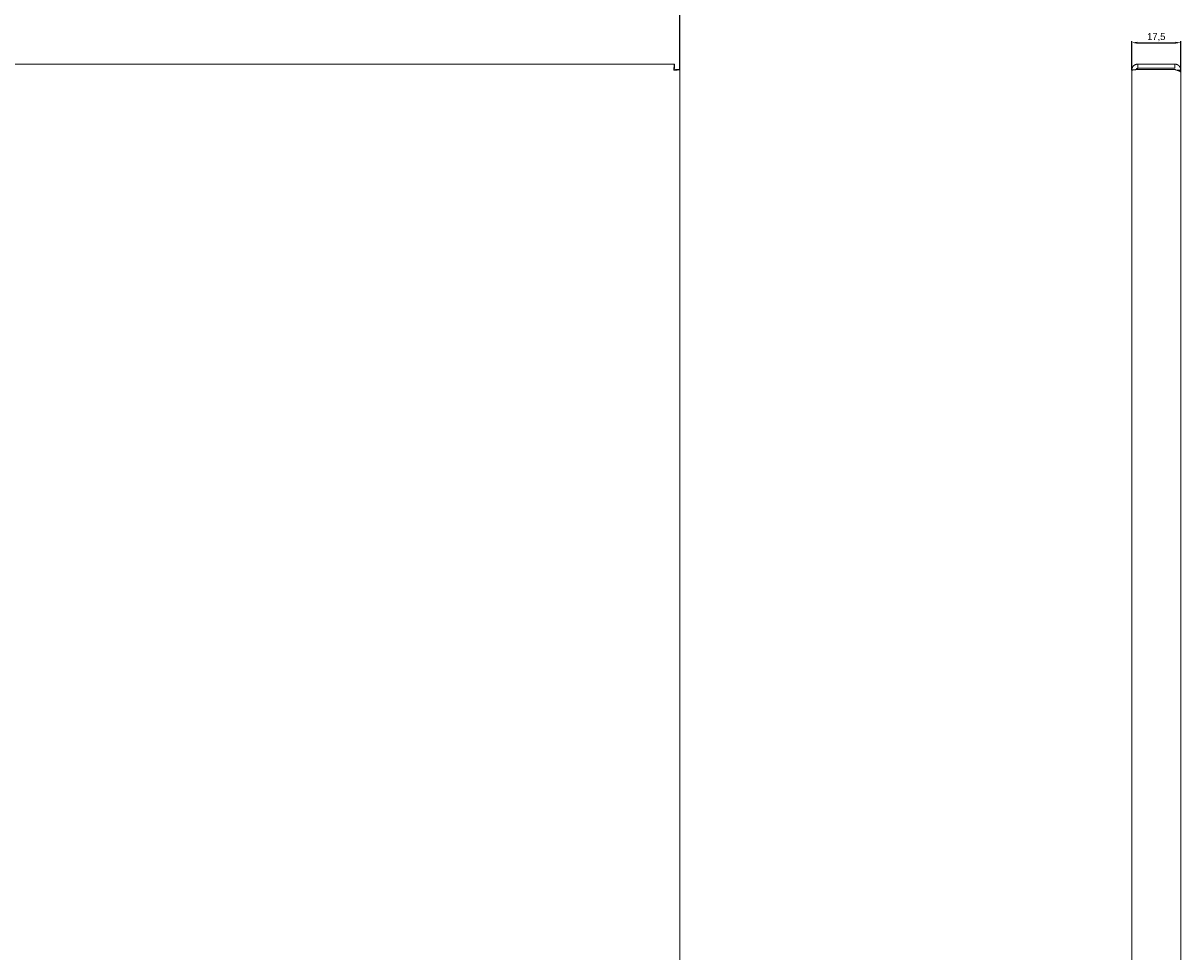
# Model space of a CAD drawing. Header units: millimetres. Extents: x 7284 to 21933, y -3393 to -31.
# Tile 56 of 60: x 15793 to 16205, y -2067 to -1736. Entities that reach past the tile are written whole.
import ezdxf

# ---------------------------------------------------------------- set-up
doc = ezdxf.new("R2010")
doc.units = ezdxf.units.MM
doc.header["$PDSIZE"] = -1
doc.layers.add('60', color=7, linetype='Continuous', true_color=0xffffff)
doc.layers.add('dim', color=84, linetype='Continuous', lineweight=9)
doc.dimstyles.new('ISO-25', dxfattribs={"dimtxt": 2.5, "dimasz": 2.5, "dimexe": 1.25, "dimexo": 0.625, "dimtad": 1, "dimtxsty": 'Standard', "dimcen": 2.5, "dimadec": 0, "dimazin": 0, "dimtfac": 1, "dimtmove": 0, "dimatfit": 3, "dimfxl": 1, "dimarcsym": 0})

# ---------------------------------------------------------------- blocks, each defined once
blk = doc.blocks.new('*D81')
at = {"layer": 'Defpoints', "color": 0, "transparency": 16777216}
for p in [(16026.46, -1719.76), (15475.96, -1752.73), (16026.46, -1752.73)]:
    blk.add_point(p, dxfattribs=at)
at = {"layer": 'dim', "color": 0, "linetype": 'Continuous', "lineweight": -2, "transparency": 16777216}
for p, q in [((15475.96, -1752.73), (15475.96, -1719.26)), ((15477.96, -1719.76), (16024.46, -1719.76)), ((16026.46, -1752.73), (16026.46, -1719.26))]:
    blk.add_line(p, q, dxfattribs=at)
at = {"layer": 'dim', "color": 0, "transparency": 16777216}
for points in [[(15477.96, -1719.42), (15477.96, -1720.09), (15475.96, -1719.76)], [(16024.46, -1719.42), (16024.46, -1720.09), (16026.46, -1719.76)]]:
    blk.add_solid(points, dxfattribs=at)
at = {"layer": 'dim', "color": 0, "transparency": 16777216, "insert": (15751.21, -1717.8), "char_height": 2.5, "attachment_point": 5}
blk.add_mtext('550,5', dxfattribs=at)
blk = doc.blocks.new('*D82')
at = {"layer": 'Defpoints', "color": 0, "transparency": 16777216}
for p in [(16204.79, -1743.2), (16187.29, -1753.02), (16204.79, -1753.73)]:
    blk.add_point(p, dxfattribs=at)
at = {"layer": 'dim', "color": 0, "linetype": 'Continuous', "lineweight": -2, "transparency": 16777216}
for p, q in [((16187.29, -1753.02), (16187.29, -1742.71)), ((16189.29, -1743.2), (16202.79, -1743.2)), ((16204.79, -1753.73), (16204.79, -1742.71))]:
    blk.add_line(p, q, dxfattribs=at)
at = {"layer": 'dim', "color": 0, "transparency": 16777216}
for points in [[(16189.29, -1742.87), (16189.29, -1743.54), (16187.29, -1743.2)], [(16202.79, -1742.87), (16202.79, -1743.54), (16204.79, -1743.2)]]:
    blk.add_solid(points, dxfattribs=at)
at = {"layer": 'dim', "color": 0, "transparency": 16777216, "insert": (16196.04, -1741.25), "char_height": 2.5, "attachment_point": 5}
blk.add_mtext('17,5', dxfattribs=at)

msp = doc.modelspace()

# ---------------------------------------------------------------- linework, layer by layer
at = {"layer": '60', "color": 7, "linetype": 'Continuous', "lineweight": 18}
for p, q in [((16024.551, -1750.824), (15477.865, -1750.824)), ((16024.551, -1750.824), (16024.551, -1752.324)), ((16189.49, -1750.824), (16202.59, -1750.824)), ((16189.49, -1750.824), (16189.49, -1752.324)), ((16202.59, -1750.824), (16202.59, -1752.324)), ((16026.458, -1752.731), (16024.958, -1752.731)), ((16026.458, -2729.217), (16026.458, -1752.731)), ((16187.29, -2728.924), (16187.29, -1753.024)), ((16189.49, -1752.324), (16202.59, -1752.324)), ((16202.59, -1752.731), (16189.49, -1752.731)), ((16203.563, -1753.024), (16204.79, -1753.024)), ((16204.79, -1753.731), (16204.79, -1753.024)), ((16204.79, -2728.217), (16204.79, -1753.731))]:
    msp.add_line(p, q, dxfattribs=at)
at = {"layer": '60', "color": 7, "linetype": 'Continuous', "lineweight": 13}
for p, q in [((16026.458, -2729.216), (16026.458, -1752.732)), ((16187.29, -1753.023), (16187.29, -2728.925))]:
    msp.add_line(p, q, dxfattribs=at)
at = {"layer": '60', "color": 7, "linetype": 'Continuous', "lineweight": 18}
for points, knots in [([(16024.551, -1750.824), (16024.545, -1750.824), (16024.533, -1750.831), (16024.52, -1750.852), (16024.511, -1750.873), (16024.508, -1750.881), (16024.502, -1750.899), (16024.499, -1750.909), (16024.49, -1750.94), (16024.478, -1750.988), (16024.466, -1751.05), (16024.456, -1751.1), (16024.453, -1751.118), (16024.449, -1751.146), (16024.447, -1751.156), (16024.444, -1751.175), (16024.443, -1751.185), (16024.429, -1751.275), (16024.417, -1751.366), (16024.398, -1751.519), (16024.392, -1751.572), (16024.383, -1751.656), (16024.38, -1751.685), (16024.374, -1751.743), (16024.371, -1751.772), (16024.356, -1751.922), (16024.344, -1752.048), (16024.328, -1752.215), (16024.325, -1752.249), (16024.319, -1752.317), (16024.316, -1752.352), (16024.307, -1752.455), (16024.295, -1752.595), (16024.276, -1752.807), (16024.264, -1752.951), (16024.258, -1753.024)], [0, 0, 0, 0, 0.0625, 0.125, 0.125, 0.15625, 0.15625, 0.1875, 0.1875, 0.25, 0.3125, 0.3125, 0.34375, 0.34375, 0.359375, 0.359375, 0.375, 0.375, 0.5, 0.5, 0.5625, 0.5625, 0.59375, 0.59375, 0.625, 0.625, 0.75, 0.75, 0.78125, 0.78125, 0.8125, 0.8125, 0.875, 0.9375, 1, 1, 1, 1]), ([(16189.49, -1750.824), (16189.418, -1750.824), (16189.275, -1750.831), (16189.132, -1750.852), (16189.025, -1750.873), (16188.99, -1750.881), (16188.92, -1750.899), (16188.885, -1750.909), (16188.782, -1750.94), (16188.647, -1750.988), (16188.517, -1751.05), (16188.422, -1751.1), (16188.39, -1751.118), (16188.343, -1751.146), (16188.328, -1751.156), (16188.297, -1751.175), (16188.282, -1751.185), (16188.147, -1751.275), (16188.036, -1751.366), (16187.884, -1751.519), (16187.835, -1751.572), (16187.766, -1751.656), (16187.744, -1751.685), (16187.701, -1751.743), (16187.68, -1751.772), (16187.58, -1751.922), (16187.513, -1752.048), (16187.443, -1752.215), (16187.43, -1752.249), (16187.406, -1752.317), (16187.395, -1752.352), (16187.363, -1752.455), (16187.328, -1752.595), (16187.297, -1752.807), (16187.29, -1752.951), (16187.29, -1753.024)], [0, 0, 0, 0, 0.0625, 0.125, 0.125, 0.15625, 0.15625, 0.1875, 0.1875, 0.25, 0.3125, 0.3125, 0.34375, 0.34375, 0.359375, 0.359375, 0.375, 0.375, 0.5, 0.5, 0.5625, 0.5625, 0.59375, 0.59375, 0.625, 0.625, 0.75, 0.75, 0.78125, 0.78125, 0.8125, 0.8125, 0.875, 0.9375, 1, 1, 1, 1]), ([(16204.79, -1753.024), (16204.79, -1752.952), (16204.786, -1752.881), (16204.776, -1752.773), (16204.771, -1752.738), (16204.761, -1752.666), (16204.754, -1752.63), (16204.719, -1752.453), (16204.677, -1752.315), (16204.595, -1752.116), (16204.557, -1752.035), (16204.513, -1751.956), (16204.495, -1751.924), (16204.486, -1751.909), (16204.458, -1751.862), (16204.439, -1751.831), (16204.338, -1751.682), (16204.247, -1751.571), (16204.12, -1751.444), (16204.094, -1751.419), (16204.041, -1751.37), (16204.013, -1751.347), (16203.929, -1751.277), (16203.871, -1751.235), (16203.692, -1751.115), (16203.566, -1751.047), (16203.399, -1750.978), (16203.365, -1750.965), (16203.297, -1750.941), (16203.262, -1750.929), (16203.159, -1750.898), (16203.089, -1750.88), (16202.878, -1750.838), (16202.735, -1750.824), (16202.59, -1750.824)], [0, 0, 0, 0, 0.0625, 0.0625, 0.09375, 0.09375, 0.125, 0.125, 0.25, 0.25, 0.3125, 0.328125, 0.328125, 0.34375, 0.34375, 0.375, 0.375, 0.5, 0.5, 0.53125, 0.53125, 0.5625, 0.5625, 0.625, 0.625, 0.75, 0.75, 0.78125, 0.78125, 0.8125, 0.8125, 0.875, 0.875, 1, 1, 1, 1]), ([(16024.551, -1752.324), (16024.545, -1752.324), (16024.536, -1752.326), (16024.527, -1752.33), (16024.52, -1752.333), (16024.517, -1752.335), (16024.502, -1752.347), (16024.49, -1752.36), (16024.472, -1752.386), (16024.466, -1752.396), (16024.456, -1752.412), (16024.453, -1752.418), (16024.447, -1752.43), (16024.444, -1752.436), (16024.429, -1752.468), (16024.417, -1752.497), (16024.401, -1752.537), (16024.398, -1752.545), (16024.392, -1752.562), (16024.389, -1752.571), (16024.38, -1752.598), (16024.374, -1752.616), (16024.356, -1752.673), (16024.344, -1752.714), (16024.325, -1752.777), (16024.319, -1752.799), (16024.307, -1752.843), (16024.301, -1752.865), (16024.282, -1752.932), (16024.27, -1752.978), (16024.258, -1753.024)], [0, 0, 0, 0, 0.0625, 0.09375, 0.09375, 0.125, 0.125, 0.25, 0.25, 0.3125, 0.3125, 0.34375, 0.34375, 0.375, 0.375, 0.5, 0.5, 0.53125, 0.53125, 0.5625, 0.5625, 0.625, 0.625, 0.75, 0.75, 0.8125, 0.8125, 0.875, 0.875, 1, 1, 1, 1]), ([(16024.258, -1753.024), (16024.281, -1753.018), (16024.315, -1753.009), (16024.349, -1753), (16024.372, -1752.994), (16024.383, -1752.991), (16024.44, -1752.975), (16024.484, -1752.963), (16024.547, -1752.945), (16024.568, -1752.939), (16024.598, -1752.93), (16024.608, -1752.926), (16024.628, -1752.92), (16024.638, -1752.917), (16024.685, -1752.902), (16024.72, -1752.89), (16024.761, -1752.875), (16024.769, -1752.872), (16024.784, -1752.866), (16024.792, -1752.862), (16024.814, -1752.853), (16024.827, -1752.847), (16024.865, -1752.829), (16024.887, -1752.817), (16024.913, -1752.798), (16024.921, -1752.792), (16024.935, -1752.78), (16024.94, -1752.774), (16024.953, -1752.756), (16024.958, -1752.744), (16024.958, -1752.731)], [0, 0, 0, 0, 0.0625, 0.09375, 0.09375, 0.125, 0.125, 0.25, 0.25, 0.3125, 0.3125, 0.34375, 0.34375, 0.375, 0.375, 0.5, 0.5, 0.53125, 0.53125, 0.5625, 0.5625, 0.625, 0.625, 0.75, 0.75, 0.8125, 0.8125, 0.875, 0.875, 1, 1, 1, 1]), ([(16024.258, -1753.024), (16024.33, -1753.018), (16024.473, -1753.006), (16024.616, -1752.994), (16024.723, -1752.984), (16024.758, -1752.981), (16024.828, -1752.975), (16024.863, -1752.972), (16024.966, -1752.963), (16025.101, -1752.951), (16025.231, -1752.939), (16025.326, -1752.93), (16025.358, -1752.927), (16025.42, -1752.92), (16025.451, -1752.917), (16025.601, -1752.902), (16025.712, -1752.89), (16025.839, -1752.875), (16025.876, -1752.87), (16025.912, -1752.865), (16025.936, -1752.862), (16025.947, -1752.861), (16026.005, -1752.853), (16026.048, -1752.847), (16026.168, -1752.829), (16026.235, -1752.817), (16026.297, -1752.803), (16026.304, -1752.801), (16026.317, -1752.798), (16026.324, -1752.797), (16026.342, -1752.792), (16026.353, -1752.789), (16026.384, -1752.78), (16026.419, -1752.768), (16026.451, -1752.75), (16026.458, -1752.737), (16026.458, -1752.731)], [0, 0, 0, 0, 0.0625, 0.125, 0.125, 0.15625, 0.15625, 0.1875, 0.1875, 0.25, 0.3125, 0.3125, 0.34375, 0.34375, 0.375, 0.375, 0.5, 0.5, 0.53125, 0.546875, 0.546875, 0.5625, 0.5625, 0.625, 0.625, 0.75, 0.75, 0.765625, 0.765625, 0.78125, 0.78125, 0.8125, 0.8125, 0.875, 0.9375, 1, 1, 1, 1]), ([(16187.29, -1753.024), (16187.29, -1753.018), (16187.297, -1753.006), (16187.318, -1752.994), (16187.339, -1752.984), (16187.347, -1752.981), (16187.364, -1752.975), (16187.374, -1752.972), (16187.405, -1752.963), (16187.454, -1752.951), (16187.515, -1752.939), (16187.566, -1752.93), (16187.584, -1752.927), (16187.621, -1752.92), (16187.641, -1752.917), (16187.741, -1752.902), (16187.832, -1752.89), (16187.959, -1752.875), (16187.998, -1752.87), (16188.039, -1752.865), (16188.066, -1752.862), (16188.08, -1752.861), (16188.15, -1752.853), (16188.208, -1752.847), (16188.388, -1752.829), (16188.514, -1752.817), (16188.664, -1752.803), (16188.681, -1752.801), (16188.715, -1752.798), (16188.732, -1752.797), (16188.783, -1752.792), (16188.818, -1752.789), (16188.921, -1752.78), (16189.06, -1752.768), (16189.273, -1752.75), (16189.417, -1752.737), (16189.49, -1752.731)], [0, 0, 0, 0, 0.0625, 0.125, 0.125, 0.15625, 0.15625, 0.1875, 0.1875, 0.25, 0.3125, 0.3125, 0.34375, 0.34375, 0.375, 0.375, 0.5, 0.5, 0.53125, 0.546875, 0.546875, 0.5625, 0.5625, 0.625, 0.625, 0.75, 0.75, 0.765625, 0.765625, 0.78125, 0.78125, 0.8125, 0.8125, 0.875, 0.9375, 1, 1, 1, 1]), ([(16189.49, -1752.324), (16189.467, -1752.324), (16189.433, -1752.326), (16189.398, -1752.33), (16189.376, -1752.333), (16189.364, -1752.335), (16189.308, -1752.347), (16189.264, -1752.36), (16189.201, -1752.386), (16189.18, -1752.396), (16189.15, -1752.412), (16189.14, -1752.418), (16189.12, -1752.43), (16189.11, -1752.436), (16189.062, -1752.468), (16189.027, -1752.497), (16188.987, -1752.537), (16188.979, -1752.545), (16188.963, -1752.562), (16188.956, -1752.571), (16188.934, -1752.598), (16188.92, -1752.616), (16188.882, -1752.673), (16188.861, -1752.714), (16188.839, -1752.767), (16188.835, -1752.777), (16188.831, -1752.788)], [0, 0, 0, 0, 0.0800385, 0.1200577, 0.1200577, 0.1600769, 0.1600769, 0.3201538, 0.3201538, 0.4001923, 0.4001923, 0.4402115, 0.4402115, 0.4802307, 0.4802307, 0.6403077, 0.6403077, 0.6803269, 0.6803269, 0.7203461, 0.7203461, 0.8003846, 0.8003846, 0.9604615, 0.9604615, 1, 1, 1, 1]), ([(16202.59, -1752.731), (16202.661, -1752.752), (16202.733, -1752.773), (16202.84, -1752.804), (16202.876, -1752.814), (16202.948, -1752.835), (16202.984, -1752.846), (16203.161, -1752.898), (16203.299, -1752.94), (16203.497, -1753.002), (16203.579, -1753.028), (16203.658, -1753.054), (16203.689, -1753.065), (16203.705, -1753.07), (16203.752, -1753.086), (16203.782, -1753.096), (16203.932, -1753.148), (16204.043, -1753.189), (16204.17, -1753.241), (16204.195, -1753.252), (16204.243, -1753.273), (16204.267, -1753.283), (16204.336, -1753.315), (16204.379, -1753.336), (16204.499, -1753.398), (16204.567, -1753.439), (16204.636, -1753.491), (16204.649, -1753.502), (16204.673, -1753.523), (16204.685, -1753.533), (16204.716, -1753.565), (16204.733, -1753.586), (16204.775, -1753.648), (16204.79, -1753.689), (16204.79, -1753.731)], [0, 0, 0, 0, 0.0625, 0.0625, 0.09375, 0.09375, 0.125, 0.125, 0.25, 0.25, 0.3125, 0.328125, 0.328125, 0.34375, 0.34375, 0.375, 0.375, 0.5, 0.5, 0.53125, 0.53125, 0.5625, 0.5625, 0.625, 0.625, 0.75, 0.75, 0.78125, 0.78125, 0.8125, 0.8125, 0.875, 0.875, 1, 1, 1, 1])]:
    msp.add_open_spline(points, degree=3, knots=knots, dxfattribs=at)

# ---------------------------------------------------------------- dimensions: what is measured, and where the dimension line sits
at = {"layer": 'dim'}
for base, p1, p2, picture, middle in [((16026.458, -1719.757), (15475.958, -1752.732), (16026.458, -1752.731), '*D81', (15751.208, -1717.797)), ((16204.79, -1743.205), (16187.29, -1753.024), (16204.79, -1753.731), '*D82', (16196.04, -1741.246))]:
    dim = msp.add_linear_dim(base=base, p1=p1, p2=p2, dimstyle='ISO-25', override={"dimasz": 2, "dimexe": 0.49975, "dimexo": 0, "dimgap": 0.49975, "dimadec": 2, "dimazin": 2, "dimtzin": 0, "dimarcsym": 1}, dxfattribs=at)
    dim.commit()
    dim.dimension.update_dxf_attribs({"geometry": picture, "text_midpoint": middle})

doc.saveas('drawing.dxf')
